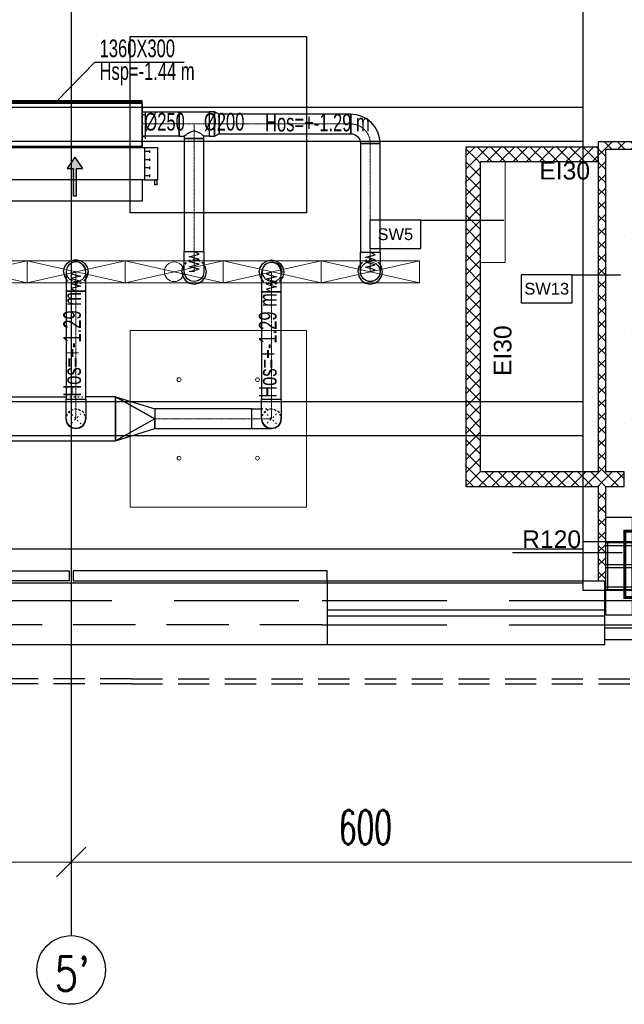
# Model space of a CAD drawing. Header units: centimetres. Extents: x -228435 to 46820, y -89367 to 152985.
# Tile 27 of 252: x -41065 to -34900, y 533 to 10570. Entities that reach past the tile are written whole.
import ezdxf

# ---------------------------------------------------------------- set-up
doc = ezdxf.new("R2010")
doc.units = ezdxf.units.CM
doc.header["$LTSCALE"] = 50
doc.header["$PDMODE"] = 35
doc.header["$PDSIZE"] = 0.1
for name, pattern in [('CADVENT_CENTERLINE', [9.9, 7.4, -1, 0.5, -1]), ('CADVENT_HIDDEN', [0.8, 0.25, -0.55]), ('Kondygnacja  -0_5$0$DOT2', [3.175, 0, -3.175]), ('Kondygnacja  -0_5$0$HIDDEN', [9.525, 6.35, -3.175]), ('Kondygnacja  -0_5$0$HIDDEN2', [4.7625, 3.175, -1.5875]), ('Osie rzutów$0$DASHDOT2', [12.7, 6.35, -3.175, 0, -3.175])]:
    doc.linetypes.add(name, pattern=pattern)
doc.layers.get('0').update_dxf_attribs({"color": 8})
doc.layers.get('DEFPOINTS').update_dxf_attribs({"color": 8})
for name, color, linetype in [('01-103-Went PP_poziom-0_5$0$L_Nawiew', 3, 'Continuous'), ('bgde-nawiewDETAILS', 1, 'Continuous'), ('bgde-nawiewEXP', 1, 'Continuous'), ('bgde-nawiewHIDDEN', 1, 'Continuous'), ('bgde-tekst', 7, 'Continuous'), ('bgde-wywiewSOL', 5, 'Continuous'), ('Kondygnacja  -0_5$0$ARCH_ELEMENTY_POWYŻEJ RZUTU', 8, 'Kondygnacja  -0_5$0$HIDDEN2'), ('Kondygnacja  -0_5$0$ARCH_GK', 8, 'Continuous'), ('Kondygnacja  -0_5$0$ARCH_INFO_ODPORNOŚĆ OGNIOWA', 8, 'Continuous'), ('Kondygnacja  -0_5$0$ARCH_INFO_OPISY_PRZEGRODY', 8, 'Continuous'), ('Kondygnacja  -0_5$0$ARCH_KONSTR_POWYŻEJ RZUTU', 8, 'Kondygnacja  -0_5$0$HIDDEN'), ('Kondygnacja  -0_5$0$ARCH_KONSTR_POWYŻEJ RZUTU_IST', 8, 'Kondygnacja  -0_5$0$HIDDEN2'), ('Kondygnacja  -0_5$0$ARCH_KONSTRUKCJA_NIEWIDOCZNA', 8, 'Continuous'), ('Kondygnacja  -0_5$0$ARCH_MUROWANE_IST', 8, 'Continuous'), ('Kondygnacja  -0_5$0$ARCH_NIEWIDOK_IST', 8, 'Kondygnacja  -0_5$0$HIDDEN'), ('Kondygnacja  -0_5$0$ARCH_POMOCNICZE', 8, 'Continuous'), ('Kondygnacja  -0_5$0$ARCH_SŁUPY', 8, 'Continuous'), ('Kondygnacja  -0_5$0$ARCH_WIDOK_IST', 8, 'Continuous'), ('Kondygnacja  -0_5$0$ARCH_WYBURZENIA', 8, 'Kondygnacja  -0_5$0$DOT2'), ('Kondygnacja  -0_5$0$ARCH_ŚLUSARKA_DRZWI', 8, 'Continuous'), ('Kondygnacja  -0_5$0$ARCH_ŚLUSARKA_OKNA_IST', 8, 'Continuous'), ('Kondygnacja  -0_5$0$ARCH_ŻELBET_IST', 8, 'Continuous'), ('Osie rzutów$0$ARCH_INFO_OSIE_IST', 8, 'Osie rzutów$0$DASHDOT2'), ('Osie rzutów$0$ARCH_INFO_OSIE_OPISY_IST', 8, 'Continuous')]:
    doc.layers.add(name, color=color, linetype=linetype)
for name, color, linetype, lineweight in [('bgde-nawiewCEN', 7, 'Continuous', 13), ('bgde_nawiewnik', 11, 'Continuous', 5), ('Kondygnacja  -0_5$0$ARCH_WIDOK', 8, 'Continuous', 13), ('Osie rzutów$0$ARCH_INFO_WYMIARY', 8, 'Continuous', 9), ('SU Lampy kwadratowe  -05$0$ARCH_SUFITY_PODWIESZANE', 8, 'Continuous', 9)]:
    doc.layers.add(name, color=color, linetype=linetype, lineweight=lineweight)
doc.styles.add('Kondygnacja  -0_5$0$Arial', font='ARIAL.TTF')
doc.styles.add('Kondygnacja  -0_5$0$Standard', font='txt')
doc.styles.add('Osie rzutów$0$ROMANS-250-CM', font='romans.shx', dxfattribs={"width": 0.8, "height": 50})
doc.styles.add('Osie rzutów$0$wymiary_cuprum', font='Romans.shx', dxfattribs={"width": 0.6})
doc.dimstyles.new('Kondygnacja  -0_5$0$ISO-25', dxfattribs={"dimtxt": 2.5, "dimasz": 2.5, "dimexe": 1.25, "dimexo": 0.625, "dimtad": 1, "dimtxsty": 'Kondygnacja  -0_5$0$Standard', "dimcen": 2.5, "dimadec": 0, "dimazin": 0, "dimtfac": 1, "dimtmove": 0, "dimatfit": 3, "dimfxl": 0, "dimarcsym": 0})
doc.dimstyles.new('Osie rzutów$0$ARCH_ CT', dxfattribs={"dimtxt": 20, "dimasz": 20, "dimexe": 12, "dimexo": 20, "dimgap": 5, "dimtad": 1, "dimdec": 1, "dimrnd": 0.5, "dimzin": 9, "dimdsep": 46, "dimtxsty": 'Osie rzutów$0$wymiary_cuprum', "dimblk": 'Osie rzutów$0$_Oblique', "dimcen": 8, "dimdle": 12, "dimclrd": 256, "dimclre": 256, "dimclrt": 55, "dimadec": 1, "dimazin": 0, "dimtfac": 1, "dimtdec": 1, "dimtmove": 1, "dimatfit": 2, "dimldrblk": 'Osie rzutów$0$_Dot', "dimfxl": 0, "dimtolj": 1, "dimtzin": 0, "dimlwd": -1, "dimlwe": -1, "dimarcsym": 0})
pattern_1 = [(135, (5000, -9860), (-0.67351921, -0.67351921), [])]

# ---------------------------------------------------------------- blocks, each defined once
blk = doc.blocks.new('Osie rzutów$0$_Oblique')
at = {"color": 0, "linetype": 'ByBlock', "lineweight": -2}
blk.add_line((-0.5, -0.5), (0.5, 0.5), dxfattribs=at)
blk = doc.blocks.new('*D281')
at = {"layer": 'DEFPOINTS', "color": 0}
for p in [(8060, 4732.2), (8660, 4732.2), (8660, 4698.3)]:
    blk.add_point(p, dxfattribs=at)
at = {"layer": 'Osie rzutów$0$ARCH_INFO_WYMIARY'}
for p, q in [((8060, 4717.2), (8060, 4690.3)), ((8660, 4717.2), (8660, 4690.3)), ((8052, 4698.3), (8668, 4698.3))]:
    blk.add_line(p, q, dxfattribs=at)
at = {"layer": 'Osie rzutów$0$ARCH_INFO_WYMIARY', "xscale": 30, "yscale": 30, "zscale": 30, "rotation": 180}
blk.add_blockref('Osie rzutów$0$_Oblique', (8060, 4698.3), dxfattribs=at)
at = {"layer": 'Osie rzutów$0$ARCH_INFO_WYMIARY', "xscale": 30, "yscale": 30, "zscale": 30}
blk.add_blockref('Osie rzutów$0$_Oblique', (8660, 4698.3), dxfattribs=at)
at = {"layer": 'Osie rzutów$0$ARCH_INFO_WYMIARY', "color": 55, "insert": (8360, 4733.8), "char_height": 35, "attachment_point": 5, "style": 'Osie rzutów$0$wymiary_cuprum'}
blk.add_mtext('\\A1;600', dxfattribs=at)
blk = doc.blocks.new('Osie rzutów$0$_Dot')
at = {"color": 0, "linetype": 'ByBlock', "lineweight": -2}
blk.add_line((-0.5, 0), (-1, 0), dxfattribs=at)
at = {"color": 0, "linetype": 'ByBlock', "const_width": 0.5}
blk.add_lwpolyline([(-0.25, 0, 1), (0.25, 0, 1)], format="xyb", close=True, dxfattribs=at)
blk = doc.blocks.new('*D282')
at = {"layer": 'DEFPOINTS', "color": 0}
for p in [(7460, 4732.2), (8060, 4732.2), (8060, 4698.3)]:
    blk.add_point(p, dxfattribs=at)
at = {"layer": 'Osie rzutów$0$ARCH_INFO_WYMIARY'}
for p, q in [((7460, 4717.2), (7460, 4690.3)), ((8060, 4717.2), (8060, 4690.3)), ((7452, 4698.3), (8068, 4698.3))]:
    blk.add_line(p, q, dxfattribs=at)
at = {"layer": 'Osie rzutów$0$ARCH_INFO_WYMIARY', "xscale": 30, "yscale": 30, "zscale": 30, "rotation": 180}
blk.add_blockref('Osie rzutów$0$_Oblique', (7460, 4698.3), dxfattribs=at)
at = {"layer": 'Osie rzutów$0$ARCH_INFO_WYMIARY', "xscale": 30, "yscale": 30, "zscale": 30}
blk.add_blockref('Osie rzutów$0$_Oblique', (8060, 4698.3), dxfattribs=at)
at = {"layer": 'Osie rzutów$0$ARCH_INFO_WYMIARY', "color": 55, "insert": (7760, 4733.8), "char_height": 35, "attachment_point": 5, "style": 'Osie rzutów$0$wymiary_cuprum'}
blk.add_mtext('\\A1;600', dxfattribs=at)
blk = doc.blocks.new('SU Lampy kwadratowe  -05')
at = {"layer": 'SU Lampy kwadratowe  -05$0$ARCH_SUFITY_PODWIESZANE'}
blk.add_lwpolyline([(8120, 5240), (8300, 5240), (8300, 5060), (8120, 5060)], close=True, dxfattribs=at)
for centre in [(8170, 5190), (8250, 5190), (8170, 5110), (8250, 5110)]:
    blk.add_circle(centre, 2, dxfattribs=at)
blk = doc.blocks.new('Kondygnacja  -0_5$0$_Dot')
at = {"color": 0, "linetype": 'ByBlock', "lineweight": -2}
blk.add_line((-0.5, 0), (-1, 0), dxfattribs=at)
at = {"color": 0, "linetype": 'ByBlock', "const_width": 0.5}
blk.add_lwpolyline([(-0.25, 0, 1), (0.25, 0, 1)], format="xyb", close=True, dxfattribs=at)
blk = doc.blocks.new('Kondygnacja  -0_5$0$A$C2408012F')
at = {"layer": 'Kondygnacja  -0_5$0$ARCH_ŻELBET_IST', "ltscale": 4}
for p, q in [((8640, 4970), (8640, 4965)), ((8690, 4970), (8690, 4965)), ((8604, 4965), (8640, 4965)), ((8690, 4965), (9240, 4965)), ((8604, 4940), (9467, 4940)), ((8604, 4937), (9467, 4937)), ((8604, 4925), (9467, 4925))]:
    blk.add_line(p, q, dxfattribs=at)
blk = doc.blocks.new('Kondygnacja  -0_5$0$słup 100x110')
at = {"layer": 'Kondygnacja  -0_5$0$ARCH_SŁUPY', "lineweight": 30}
h = blk.add_hatch(dxfattribs=at)
h.set_pattern_fill('ANSI31', color=256, scale=0.3, angle=90, style=0)
h.set_pattern_definition(pattern_1)
h.paths.add_polyline_path([(25, 25), (25, 28), (-25, 28), (-25, 25)])
h = blk.add_hatch(dxfattribs=at)
h.set_pattern_fill('ANSI31', color=256, scale=0.3, angle=90, style=0)
h.set_pattern_definition(pattern_1)
h.paths.add_polyline_path([(-21, 25), (-24, 25), (-24, -25), (-21, -25)])
h = blk.add_hatch(dxfattribs=at)
h.set_pattern_fill('ANSI31', color=256, scale=0.3, angle=90, style=0)
h.set_pattern_definition(pattern_1)
h.paths.add_polyline_path([(1.5, 25), (-1.5, 25), (-1.5, -25), (1.5, -25)])
h = blk.add_hatch(dxfattribs=at)
h.set_pattern_fill('ANSI31', color=256, scale=0.3, angle=90, style=0)
h.set_pattern_definition(pattern_1)
h.paths.add_polyline_path([(24, 25), (21, 25), (21, -25), (24, -25)])
h = blk.add_hatch(dxfattribs=at)
h.set_pattern_fill('ANSI31', color=256, scale=0.3, angle=90, style=0)
h.set_pattern_definition(pattern_1)
h.paths.add_polyline_path([(25, -28), (25, -25), (-25, -25), (-25, -28)])
at = {"layer": 'Kondygnacja  -0_5$0$ARCH_KONSTRUKCJA_NIEWIDOCZNA'}
blk.add_lwpolyline([(-50, 55), (50, 55), (50, -55), (-50, -55)], close=True, dxfattribs=at)
for points in [[(-24, 28), (-24, 55)], [(-21, 28), (-21, 55)], [(-1.5, 28), (-1.5, 55)], [(1.5, 28), (1.5, 55)], [(21, 28), (21, 55)], [(24, 28), (24, 55)], [(-50, 28), (-25, 28)], [(-50, 25), (-25, 25)], [(25, 28), (50, 28)], [(25, 25), (50, 25)], [(-50, 1.5), (-24, 1.5)], [(24, 1.5), (50, 1.5)], [(-50, -1.5), (-24, -1.5)], [(24, -1.5), (50, -1.5)], [(-50, -25), (-25, -25)], [(-50, -28), (-25, -28)], [(-24, -55), (-24, -28)], [(-21, -55), (-21, -28)], [(-1.5, -55), (-1.5, -28)], [(1.5, -55), (1.5, -28)], [(21, -55), (21, -28)], [(24, -55), (24, -28)], [(25, -25), (50, -25)], [(25, -28), (50, -28)]]:
    blk.add_lwpolyline(points, dxfattribs=at)
at = {"layer": 'Kondygnacja  -0_5$0$ARCH_SŁUPY', "lineweight": 30}
for p, q in [((-1.5, -25), (-1.5, 25)), ((1.5, 25), (1.5, -25))]:
    blk.add_line(p, q, dxfattribs=at)
at = {"layer": 'Kondygnacja  -0_5$0$ARCH_SŁUPY', "const_width": 3}
blk.add_lwpolyline([(-35.5, -35.5), (-35.5, 35.5), (32, 35.5), (32, -35.5)], close=True, dxfattribs=at)
at = {"layer": 'Kondygnacja  -0_5$0$ARCH_SŁUPY', "lineweight": 30}
for points in [[(-25, 25), (-25, 28), (25, 28), (25, 25)], [(-25, -28), (-25, -25), (25, -25), (25, -28)]]:
    blk.add_lwpolyline(points, close=True, dxfattribs=at)
for points in [[(-24, 25), (-24, -25)], [(-21, -25), (-21, 25)], [(21, 25), (21, -25)], [(24, -25), (24, 25)]]:
    blk.add_lwpolyline(points, dxfattribs=at)
blk = doc.blocks.new('Kondygnacja  -0_5$0$konstrukcja istniejąca -0.5')
at = {"layer": 'Kondygnacja  -0_5$0$ARCH_KONSTR_POWYŻEJ RZUTU_IST', "ltscale": 10}
for p, q in [((7538, 5017.5), (8581.5, 5017.5)), ((8581.5, 4982.5), (7538, 4982.5))]:
    blk.add_line(p, q, dxfattribs=at)
for points in [[(8582, 5025), (8582, 6175)], [(7538, 5467.9), (8582, 5467.9)], [(8582, 5432.9), (7538, 5432.9)], [(7538, 5167.9), (8582, 5167.9)], [(8582, 5132.9), (7538, 5132.9)], [(8738, 4975), (8582, 4975), (8582, 5025), (8738, 5025), (8738, 4975)]]:
    blk.add_lwpolyline(points, dxfattribs=at)
at = {"layer": 'Kondygnacja  -0_5$0$ARCH_KONSTR_POWYŻEJ RZUTU_IST', "ltscale": 10, "elevation": 0}
blk.add_lwpolyline([(8607, 5025), (8607, 4975)], dxfattribs=at)
blk = doc.blocks.new('*a409')
at = {"layer": 'bgde-tekst'}
blk.add_line((0, 0), (911, 0), dxfattribs=at)
blk = doc.blocks.new('A$C066D7839')
at = {"layer": 'bgde_nawiewnik'}
for p, q in [((-50, -11.15), (-50, 11.15)), ((-50, 11.15), (50, 11.15)), ((-50, -11.15), (50, 11.15)), ((50, -11.15), (-50, 11.15)), ((50, 11.15), (50, -11.15)), ((50, -11.15), (-50, -11.15))]:
    blk.add_line(p, q, dxfattribs=at)
blk.add_circle((0, 0), 10, dxfattribs=at)
blk = doc.blocks.new('A$C5B3E7367')
at = {"layer": '01-103-Went PP_poziom-0_5$0$L_Nawiew'}
h = blk.add_hatch(color=256, dxfattribs=at)
h.paths.add_polyline_path([(215, 704), (215, 674), (332, 674), (332, 612), (446, 689), (332, 766), (332, 704)])
h.paths.add_polyline_path([(48, 704), (48, 674), (215, 674), (215, 704)])
for p, q in [((215, 1525), (165, 1525)), ((165, 1525), (165, 1505)), ((215, 1400), (215, 1530)), ((545, 1530), (215, 1530)), ((215, 1530), (215, 1515)), ((545, 1400), (545, 1530)), ((165, 1505), (215, 1505)), ((244, 1452), (269, 1452)), ((256, 1452), (256, 1400)), ((326, 1452), (351, 1452)), ((339, 1452), (339, 1400)), ((409, 1452), (434, 1452)), ((421, 1452), (421, 1400)), ((491, 1452), (516, 1452)), ((504, 1452), (504, 1400)), ((0, 1378), (215, 1378)), ((0, 0), (0, 1378)), ((545, 1400), (215, 1400)), ((215, 1400), (215, 1378)), ((215, 1378), (215, 0)), ((545, 0), (545, 1400)), ((48, 704), (332, 704)), ((48, 704), (48, 674)), ((446, 689), (332, 766)), ((332, 704), (332, 766)), ((48, 674), (332, 674)), ((446, 689), (332, 612)), ((332, 612), (332, 674)), ((215, 0), (0, 0)), ((215, 0), (545, 0))]:
    blk.add_line(p, q, dxfattribs=at)
blk = doc.blocks.new('A$C53CA46B8')
at = {"layer": 'bgde-wywiewSOL'}
for p, q in [((113, 511), (-162, 511)), ((-137, 481), (-137, 511)), ((88, 481), (88, 511)), ((200, 481), (-250, 481)), ((-250, 481), (-250, -879)), ((200, 481), (200, -879)), ((200, -879), (-250, -879)), ((-137, -879), (-137, -909)), ((88, -879), (88, -909)), ((113, -909), (-162, -909))]:
    blk.add_line(p, q, dxfattribs=at)
at = {"layer": '01-103-Went PP_poziom-0_5$0$L_Nawiew'}
blk.add_blockref('A$C5B3E7367', (-795, -894), dxfattribs=at)
blk = doc.blocks.new('Osie rzutów')
at = {"layer": 'Osie rzutów$0$ARCH_INFO_OSIE_IST', "ltscale": 10}
for p, q in [((8060, 12510), (8060, 4623.26)), ((4436.04, 5000), (15156.54, 5000))]:
    blk.add_line(p, q, dxfattribs=at)
at = {"layer": 'Osie rzutów$0$ARCH_INFO_OSIE_OPISY_IST'}
blk.add_circle((8060, 4588.26), 35, dxfattribs=at)
at = {"layer": 'Osie rzutów$0$ARCH_INFO_OSIE_OPISY_IST', "style": 'Osie rzutów$0$ROMANS-250-CM', "width": 0.8}
blk.add_text("5'", height=35, dxfattribs=at).set_placement((8043.01, 4566.88))
at = {"layer": 'Osie rzutów$0$ARCH_INFO_WYMIARY'}
for base, p1, p2, picture, middle in [((8060, 4698.26), (7460, 4732.19), (8060, 4732.19), '*D282', (7760, 4733.76)), ((8660, 4698.26), (8060, 4732.19), (8660, 4732.19), '*D281', (8360, 4733.76))]:
    dim = blk.add_linear_dim(base=base, p1=p1, p2=p2, dimstyle='Osie rzutów$0$ARCH_ CT', override={"dimtxt": 35, "dimasz": 30, "dimexe": 8, "dimexo": 15, "dimgap": 18, "dimdle": 8}, dxfattribs=at)
    dim.commit()
    dim.dimension.update_dxf_attribs({"geometry": picture, "text_midpoint": middle})

msp = doc.modelspace()

# ---------------------------------------------------------------- hatches: boundary and pattern name
at = {"layer": 'Kondygnacja  -0_5$0$ARCH_GK', "linetype": 'Continuous', "lineweight": -3}
h = msp.add_hatch(dxfattribs=at)
h.set_pattern_fill('ANSI37', color=256, scale=30, angle=-360, style=0)
h.set_pattern_definition([(45, (-121140, -45000), (-67.35192, 67.35192), []), (135, (-121140, -45000), (-67.35192, -67.35192), [])])
h.paths.add_polyline_path([(-36440, 9275), (-36440, 9162.5), (-36365, 9125), (-35165, 9125), (-35165, 9275)], flags=0)
h.paths.add_polyline_path([(-36515, 9275), (-36515, 9125), (-36440, 9162.5), (-36440, 9275)])
h = msp.add_hatch(dxfattribs=at)
h.set_pattern_fill('ANSI37', color=256, scale=30, angle=-360, style=0)
h.set_pattern_definition([(45, (-121140, -45000), (-67.35192, 67.35192), []), (135, (-121140, -45000), (-67.35192, -67.35192), [])])
h.paths.add_polyline_path([(-21990, 9250), (-21915, 9325), (-35165, 9325), (-35090, 9250)], flags=0)
h = msp.add_hatch(dxfattribs=at)
h.set_pattern_fill('ANSI37', color=256, scale=30, angle=-360, style=0)
h.set_pattern_definition([(45, (-121140, -45000), (-67.35192, 67.35192), []), (135, (-121140, -45000), (-67.35192, -67.35192), [])])
h.paths.add_polyline_path([(-35090, 9250), (-35165, 9325), (-35165, 5960), (-35127.5, 5885), (-35090, 5960)], flags=0)
h.paths.add_polyline_path([(-35090, 5810), (-35127.5, 5885), (-35165, 5810), (-35165, 4850), (-35090, 4850)], flags=0)
h = msp.add_hatch(dxfattribs=at)
h.set_pattern_fill('ANSI37', color=256, scale=30, angle=-360, style=0)
h.set_pattern_definition([(45, (-121140, -45000), (-67.35192, 67.35192), []), (135, (-121140, -45000), (-67.35192, -67.35192), [])])
h.paths.add_polyline_path([(-36365, 9125), (-36440, 9162.5), (-36515, 9125), (-36515, 5810), (-36365, 5960)], flags=0)
h = msp.add_hatch(dxfattribs=at)
h.set_pattern_fill('ANSI37', color=256, scale=30, style=0)
h.set_pattern_definition([(45, (-121140, -45000), (-67.35192, 67.35192), []), (135, (-121140, -45000), (-67.35192, -67.35192), [])])
h.paths.add_polyline_path([(-34900, 5810), (-34900, 5960), (-35090, 5960), (-35127.5, 5885), (-35090, 5810)], flags=0)
h.paths.add_polyline_path([(-35165, 5810), (-35127.5, 5885), (-35165, 5960), (-36365, 5960), (-36515, 5810)], flags=0)

# ---------------------------------------------------------------- linework, layer by layer
at = {"layer": '01-103-Went PP_poziom-0_5$0$L_Nawiew', "color": 1, "elevation": 1920}
msp.add_lwpolyline([(-39940, 10400), (-38140, 10400), (-38140, 8600), (-39940, 8600)], close=True, dxfattribs=at)
at = {"layer": 'bgde-nawiewCEN', "linetype": 'CADVENT_CENTERLINE', "ltscale": 0.06}
for p, q in [((-39816.169, 9507.233), (-39812.169, 9507.233)), ((-39439.48, 9507.233), (-39812.169, 9507.233)), ((-39286.48, 9507.233), (-39439.48, 9507.233)), ((-39286.48, 9357.233), (-39286.48, 9507.233)), ((-39133.48, 9507.233), (-39286.48, 9507.233)), ((-39133.48, 9507.233), (-39030.48, 9507.233)), ((-39030.48, 9507.233), (-37690.043, 9507.233)), ((-39286.48, 9357.233), (-39286.48, 8205.499)), ((-37490.043, 9307.233), (-37490.043, 8199.518)), ((-39286.48, 8205.499), (-39286.48, 8186.313)), ((-39286.48, 8186.313), (-39286.48, 8133.862)), ((-39286.48, 8133.862), (-39286.48, 8105.341)), ((-37490.043, 8199.518), (-37490.043, 8180.891)), ((-37490.043, 8180.891), (-37490.043, 8129.968)), ((-39286.48, 8105.341), (-39286.48, 8081.198)), ((-39286.48, 8081.198), (-39286.48, 8061.069)), ((-39286.48, 8061.069), (-39286.48, 8044.589)), ((-39286.48, 8044.589), (-39286.48, 8031.392)), ((-39286.48, 8031.392), (-39286.48, 8021.115)), ((-37490.043, 8129.968), (-37490.043, 8102.278)), ((-37490.043, 8102.278), (-37490.043, 8078.839)), ((-37490.043, 8078.839), (-37490.043, 8059.297)), ((-37490.043, 8059.297), (-37490.043, 8043.297)), ((-37490.043, 8043.297), (-37490.043, 8030.485)), ((-37490.043, 8030.485), (-37490.043, 8020.507)), ((-40492.238, 8000.81), (-40492.238, 8000.917)), ((-40492.238, 8000.917), (-40492.238, 8000.782)), ((-40492.238, 7999.882), (-40492.238, 8000.81)), ((-40492.238, 7997.855), (-40492.238, 7999.882)), ((-40492.238, 7994.375), (-40492.238, 7997.855)), ((-40492.238, 7989.087), (-40492.238, 7994.375)), ((-40492.238, 7981.64), (-40492.238, 7989.087)), ((-40492.238, 7971.677), (-40492.238, 7981.64)), ((-40492.238, 7958.847), (-40492.238, 7971.677)), ((-40492.238, 7942.796), (-40492.238, 7958.847)), ((-40492.238, 7923.169), (-40492.238, 7942.796)), ((-39286.48, 8021.115), (-39286.48, 8013.392)), ((-39286.48, 8013.392), (-39286.48, 8007.858)), ((-39286.48, 8007.858), (-39286.48, 8004.148)), ((-39286.48, 8004.148), (-39286.48, 8001.898)), ((-39286.48, 8001.898), (-39286.48, 8000.743)), ((-39286.48, 8000.743), (-39286.48, 8000.256)), ((-38497.945, 7995.589), (-38497.945, 7996.063)), ((-38497.945, 7994.463), (-38497.945, 7995.589)), ((-38497.945, 7992.27), (-38497.945, 7994.463)), ((-38497.945, 7988.656), (-38497.945, 7992.27)), ((-38497.945, 7983.263), (-38497.945, 7988.656)), ((-38497.945, 7975.737), (-38497.945, 7983.263)), ((-38497.945, 7965.722), (-38497.945, 7975.737)), ((-38497.945, 7952.863), (-38497.945, 7965.722)), ((-38497.945, 7936.804), (-38497.945, 7952.863)), ((-38497.945, 7917.189), (-38497.945, 7936.804)), ((-37490.043, 8020.507), (-37490.043, 8013.009)), ((-37490.043, 8013.009), (-37490.043, 8007.636)), ((-37490.043, 8007.636), (-37490.043, 8004.035)), ((-37490.043, 8004.035), (-37490.043, 8001.85)), ((-37490.043, 8001.85), (-37490.043, 8000.728)), ((-37490.043, 8000.728), (-37490.043, 8000.256)), ((-40492.238, 7899.613), (-40492.238, 7923.169)), ((-40492.238, 7871.774), (-40492.238, 7899.613)), ((-40492.238, 7820.567), (-40492.238, 7871.774)), ((-38497.945, 7893.663), (-38497.945, 7917.189)), ((-38497.945, 7865.87), (-38497.945, 7893.663)), ((-38497.945, 7814.759), (-38497.945, 7865.87)), ((-40492.238, 7801.834), (-40492.238, 7820.567)), ((-40492.238, 6701.338), (-40492.238, 7801.834)), ((-38497.945, 7796.063), (-38497.945, 7814.759)), ((-38497.945, 6701.338), (-38497.945, 7796.063)), ((-40492.238, 6701.338), (-40492.238, 6501.338)), ((-38497.945, 6701.338), (-38497.945, 6501.338)), ((-39688.422, 6501.338), (-38697.945, 6501.338)), ((-38697.945, 6501.338), (-38497.945, 6501.338))]:
    msp.add_line(p, q, dxfattribs=at)
at = {"layer": 'bgde-nawiewCEN', "linetype": 'CADVENT_CENTERLINE', "ltscale": 0.06, "extrusion": (0, 0, -1)}
msp.add_arc((37690.043, 9307.233), 200, 90, 180, dxfattribs=at)
at = {"layer": 'bgde-nawiewDETAILS', "linetype": 'CADVENT_HIDDEN'}
for p, q in [((-40562.948, 6430.628), (-40421.527, 6572.049)), ((-40562.948, 6572.049), (-40421.527, 6430.628)), ((-38568.656, 6430.628), (-38427.235, 6572.049)), ((-38568.656, 6572.049), (-38427.235, 6430.628))]:
    msp.add_line(p, q, dxfattribs=at)
at = {"layer": 'bgde-nawiewEXP', "linetype": 'Continuous'}
for points in [[(-41176.169, 9732.233), (-39816.169, 9732.233), (-39816.169, 9742.233), (-41176.169, 9742.233)], [(-41176.169, 9282.233), (-39816.169, 9282.233), (-39816.169, 9732.233), (-41176.169, 9732.233)], [(-39812.169, 9382.233), (-39812.169, 9632.233), (-39439.48, 9632.233), (-39439.48, 9382.233)], [(-39133.48, 9382.233), (-39078.637, 9382.233), (-39078.637, 9632.233), (-39133.48, 9632.233), (-39133.48, 9391.748)], [(-39078.637, 9382.233), (-39030.48, 9407.233), (-39030.48, 9607.233), (-39078.637, 9632.233), (-39078.637, 9391.748)], [(-39030.48, 9407.233), (-37690.043, 9407.233), (-37690.043, 9607.233), (-39030.48, 9607.233), (-39030.48, 9414.845)], [(-37690.043, 9407.233), (-37670.534, 9405.312), (-37651.775, 9399.621), (-37634.486, 9390.38), (-37619.332, 9377.944), (-37606.896, 9362.79), (-37597.655, 9345.501), (-37591.964, 9326.742), (-37590.043, 9307.233), (-37390.043, 9307.233), (-37395.807, 9365.76), (-37412.879, 9422.038), (-37440.602, 9473.904), (-37477.911, 9519.365), (-37523.372, 9556.674), (-37575.238, 9584.397), (-37631.516, 9601.469), (-37690.043, 9607.233), (-37690.043, 9414.845)], [(-39386.48, 8205.5), (-39186.48, 8205.5), (-39186.48, 9357.233), (-39386.48, 9357.233)], [(-37590.043, 8199.518), (-37390.043, 8199.518), (-37390.043, 9307.233), (-37590.043, 9307.233)], [(-39386.48, 8044.589), (-39386.48, 8205.499), (-39186.48, 8205.499), (-39186.48, 8000.256), (-39194.092, 7961.988), (-39215.77, 7929.545), (-39248.212, 7907.868), (-39286.48, 7900.256), (-39324.749, 7907.868), (-39357.191, 7929.545), (-39378.868, 7961.988), (-39386.48, 8000.256), (-39386.48, 8031.392)], [(-37590.043, 8000.256), (-37590.043, 8199.518), (-37390.043, 8199.518), (-37390.043, 8000.256), (-37397.655, 7961.988), (-37419.332, 7929.545), (-37451.775, 7907.868), (-37490.043, 7900.256), (-37528.311, 7907.868), (-37560.754, 7929.545), (-37582.431, 7961.988)], [(-40592.238, 7989.087), (-40592.238, 7801.834), (-40392.238, 7801.834), (-40392.238, 8000.917), (-40399.85, 8039.185), (-40421.527, 8071.627), (-40453.969, 8093.305), (-40492.238, 8100.917), (-40530.506, 8093.305), (-40562.948, 8071.627), (-40584.626, 8039.185), (-40592.238, 8000.917), (-40592.238, 7994.375)], [(-38597.945, 7965.722), (-38597.945, 7796.063), (-38397.945, 7796.063), (-38397.945, 7996.063), (-38405.557, 8034.331), (-38427.235, 8066.774), (-38459.677, 8088.451), (-38497.945, 8096.063), (-38536.214, 8088.451), (-38568.656, 8066.774), (-38590.333, 8034.331), (-38597.945, 7996.063), (-38597.945, 7975.737)], [(-40592.238, 6501.338), (-40592.238, 6701.338), (-40392.238, 6701.338), (-40392.238, 7801.834), (-40592.238, 7801.834), (-40592.238, 6701.338), (-40392.238, 6701.338), (-40392.238, 6501.338), (-40399.85, 6463.07), (-40421.527, 6430.628), (-40453.969, 6408.95), (-40492.238, 6401.338), (-40530.506, 6408.95), (-40562.948, 6430.628), (-40584.626, 6463.07)], [(-38597.945, 6701.338), (-38397.945, 6701.338), (-38397.945, 7796.063), (-38597.945, 7796.063)], [(-40088.422, 6726.338), (-39688.422, 6601.338), (-39688.422, 6501.338)], [(-40088.422, 6726.338), (-39688.422, 6501.338), (-40088.422, 6276.338)], [(-39688.422, 6401.338), (-38697.945, 6401.338), (-38697.945, 6601.338), (-39688.422, 6601.338), (-39688.422, 6408.95)], [(-40592.238, 6501.338), (-40584.626, 6463.07), (-40562.948, 6430.628), (-40530.506, 6408.95), (-40492.238, 6401.338), (-40453.969, 6408.95), (-40421.527, 6430.628), (-40399.85, 6463.07), (-40392.238, 6501.338), (-40399.85, 6463.07), (-40421.527, 6430.628), (-40453.969, 6408.95), (-40492.238, 6401.338), (-40530.506, 6408.95), (-40562.948, 6430.628), (-40584.626, 6463.07)]]:
    msp.add_lwpolyline(points, close=True, dxfattribs=at)
for points in [[(-39816.169, 9382.233), (-39812.169, 9382.233), (-39812.169, 9632.233), (-39816.169, 9632.233)], [(-39439.48, 9382.233), (-39439.48, 9632.233), (-39133.48, 9632.233), (-39133.48, 9382.233), (-39186.48, 9382.233)], [(-39439.48, 9382.233), (-39386.48, 9382.233), (-39386.48, 9357.233), (-39186.48, 9357.233), (-39186.48, 9382.233), (-39194.092, 9389.845), (-39200.485, 9391.748), (-39215.77, 9407.033), (-39242.226, 9418.845), (-39248.212, 9424.831), (-39286.48, 9436.223), (-39324.749, 9424.831), (-39330.735, 9418.845), (-39357.191, 9407.033), (-39372.476, 9391.748), (-39378.868, 9389.845), (-39386.48, 9382.233)], [(-40617.238, 8000.587), (-40617.238, 8000.782), (-40607.723, 8048.617), (-40580.626, 8089.17), (-40540.073, 8116.266), (-40492.238, 8125.781), (-40444.402, 8116.266), (-40403.849, 8089.17), (-40376.753, 8048.617), (-40367.238, 8000.782), (-40376.753, 7952.946), (-40392.238, 7929.772)], [(-39411.48, 8000.256), (-39401.965, 7952.421), (-39374.869, 7911.868), (-39334.316, 7884.771), (-39286.48, 7875.256), (-39238.645, 7884.771), (-39198.092, 7911.868), (-39170.995, 7952.421), (-39161.48, 8000.256), (-39170.995, 8048.091), (-39186.48, 8071.266)], [(-39411.48, 8000.256), (-39401.965, 8048.091), (-39386.48, 8071.266)], [(-38622.945, 7996.063), (-38613.43, 8043.898), (-38586.334, 8084.451), (-38545.781, 8111.548), (-38497.945, 8121.063), (-38450.11, 8111.548), (-38409.557, 8084.451), (-38382.46, 8043.898), (-38372.945, 7996.063), (-38382.46, 7948.228), (-38397.945, 7925.053)], [(-37615.043, 8000.256), (-37605.528, 7952.421), (-37578.431, 7911.868), (-37537.878, 7884.771), (-37490.043, 7875.256), (-37442.208, 7884.771), (-37401.655, 7911.868), (-37374.558, 7952.421), (-37365.043, 8000.256), (-37374.558, 8048.091), (-37390.043, 8071.266)], [(-37615.043, 8000.256), (-37605.528, 8048.091), (-37590.043, 8071.266)], [(-40617.238, 8000.782), (-40607.723, 7952.946), (-40592.238, 7929.772)], [(-40617.238, 8000.587), (-40607.723, 7952.752), (-40592.238, 7929.577)], [(-40392.238, 7929.577), (-40376.753, 7952.752), (-40367.238, 8000.587), (-40367.238, 8000.782)], [(-38622.945, 7996.063), (-38613.43, 7948.228), (-38597.945, 7925.053)], [(-52195.805, 6301.338), (-52195.805, 6701.338), (-51995.805, 6726.338), (-51995.805, 6276.338), (-40088.422, 6276.338), (-40088.422, 6726.338), (-40392.238, 6726.338)], [(-42486.932, 6726.338), (-40592.238, 6726.338)], [(-40088.422, 6726.338), (-40088.422, 6276.338)], [(-38697.945, 6401.338), (-38497.945, 6401.338), (-38536.214, 6408.95), (-38568.656, 6430.628), (-38590.333, 6463.07), (-38597.945, 6501.338), (-38590.333, 6463.07), (-38568.656, 6430.628), (-38536.214, 6408.95), (-38497.945, 6401.338), (-38459.677, 6408.95), (-38427.235, 6430.628), (-38405.557, 6463.07), (-38397.945, 6501.338), (-38405.557, 6463.07), (-38427.235, 6430.628), (-38459.677, 6408.95), (-38497.945, 6401.338), (-38536.214, 6408.95), (-38568.656, 6430.628), (-38590.333, 6463.07), (-38597.945, 6501.338), (-38597.945, 6701.338), (-38397.945, 6701.338), (-38397.945, 6501.338), (-38405.557, 6463.07), (-38427.235, 6430.628), (-38459.677, 6408.95), (-38497.945, 6401.338)], [(-38697.945, 6401.338), (-38697.945, 6601.338), (-38597.945, 6601.338)], [(-40088.422, 6276.338), (-39688.422, 6401.338), (-39688.422, 6501.338)]]:
    msp.add_lwpolyline(points, dxfattribs=at)
at = {"layer": 'bgde-nawiewEXP'}
for points in [[(-39286.48, 8000.256), (-39336.48, 8001.787), (-39236.48, 8026.806), (-39336.48, 8052.112), (-39236.48, 8077.267), (-39336.48, 8102.646), (-39236.48, 8127.841), (-39336.48, 8153.927), (-39236.48, 8180.087), (-39286.48, 8205.499)], [(-37490.043, 8000.256), (-37440.043, 8021.475), (-37540.043, 8046.743), (-37440.043, 8071.871), (-37540.043, 8097.062), (-37440.043, 8122.503), (-37540.043, 8147.769), (-37440.043, 8173.133), (-37490.043, 8199.518)], [(-40492.238, 8000.782), (-40542.238, 7980.471), (-40442.238, 7955.139), (-40542.238, 7929.916), (-40442.238, 7904.627), (-40542.238, 7879.092), (-40442.238, 7853.74), (-40542.238, 7828.295), (-40492.238, 7801.834)], [(-38497.945, 7996.063), (-38547.945, 7974.765), (-38447.945, 7949.403), (-38547.945, 7924.183), (-38447.945, 7898.898), (-38547.945, 7873.363), (-38447.945, 7848.004), (-38547.945, 7822.545), (-38497.945, 7796.063)]]:
    msp.add_lwpolyline(points, dxfattribs=at)
at = {"layer": 'bgde-nawiewHIDDEN', "linetype": 'CADVENT_HIDDEN'}
for points in [[(-39816.169, 9382.233), (-39816.169, 9632.233)], [(-39411.48, 8000.256), (-39401.965, 7952.421), (-39374.869, 7911.868), (-39334.316, 7884.771), (-39286.48, 7875.256), (-39238.645, 7884.771), (-39198.092, 7911.868), (-39170.995, 7952.421), (-39161.48, 8000.256), (-39170.995, 8048.091), (-39198.092, 8088.644), (-39238.645, 8115.741), (-39286.48, 8125.256), (-39334.316, 8115.741), (-39374.869, 8088.644), (-39386.48, 8071.266)], [(-39411.48, 8000.256), (-39401.965, 8048.091), (-39374.869, 8088.644), (-39334.316, 8115.741), (-39286.48, 8125.256), (-39238.645, 8115.741), (-39198.092, 8088.644), (-39186.48, 8071.266)], [(-38622.945, 7996.063), (-38613.43, 8043.898), (-38586.334, 8084.451), (-38545.781, 8111.548), (-38497.945, 8121.063), (-38450.11, 8111.548), (-38409.557, 8084.451), (-38382.46, 8043.898), (-38372.945, 7996.063), (-38382.46, 7948.228), (-38409.557, 7907.675), (-38450.11, 7880.578), (-38497.945, 7871.063), (-38545.781, 7880.578), (-38586.334, 7907.675), (-38545.781, 7880.578), (-38497.945, 7871.063), (-38450.11, 7880.578), (-38409.557, 7907.675), (-38397.945, 7925.053)], [(-37615.043, 8000.256), (-37605.528, 7952.421), (-37578.431, 7911.868), (-37537.878, 7884.771), (-37490.043, 7875.256), (-37442.208, 7884.771), (-37401.655, 7911.868), (-37374.558, 7952.421), (-37365.043, 8000.256), (-37374.558, 8048.091), (-37401.655, 8088.644), (-37442.208, 8115.741), (-37490.043, 8125.256), (-37537.878, 8115.741), (-37578.431, 8088.644), (-37590.043, 8071.266)], [(-37615.043, 8000.256), (-37605.528, 8048.091), (-37578.431, 8088.644), (-37537.878, 8115.741), (-37490.043, 8125.256), (-37442.208, 8115.741), (-37401.655, 8088.644), (-37390.043, 8071.266)], [(-40592.238, 7929.772), (-40580.626, 7912.394), (-40540.073, 7885.297), (-40492.238, 7875.782), (-40444.402, 7885.297), (-40403.849, 7912.394), (-40392.238, 7929.772)], [(-40592.238, 7929.577), (-40580.626, 7912.199), (-40540.073, 7885.102), (-40492.238, 7875.587), (-40444.402, 7885.102), (-40403.849, 7912.199), (-40392.238, 7929.577)], [(-38622.945, 7996.063), (-38613.43, 7948.228), (-38586.334, 7907.675), (-38597.945, 7925.053)], [(-40592.238, 6726.338), (-40392.238, 6726.338)], [(-38597.945, 6601.338), (-38497.945, 6601.338)]]:
    msp.add_lwpolyline(points, dxfattribs=at)
for points in [[(-40592.238, 6501.338), (-40584.626, 6539.607), (-40562.948, 6572.049), (-40530.506, 6593.726), (-40492.238, 6601.338), (-40453.969, 6593.726), (-40421.527, 6572.049), (-40399.85, 6539.607), (-40392.238, 6501.338), (-40399.85, 6539.607), (-40421.527, 6572.049), (-40453.969, 6593.726), (-40492.238, 6601.338), (-40530.506, 6593.726), (-40562.948, 6572.049), (-40584.626, 6539.607)], [(-38597.945, 6501.338), (-38590.333, 6539.607), (-38568.656, 6572.049), (-38536.214, 6593.726), (-38497.945, 6601.338), (-38459.677, 6593.726), (-38427.235, 6572.049), (-38405.557, 6539.607), (-38397.945, 6501.338), (-38405.557, 6539.607), (-38427.235, 6572.049), (-38459.677, 6593.726), (-38497.945, 6601.338), (-38536.214, 6593.726), (-38568.656, 6572.049), (-38590.333, 6539.607)]]:
    msp.add_lwpolyline(points, close=True, dxfattribs=at)
at = {"layer": 'bgde-tekst'}
msp.add_lwpolyline([(-40299.707, 10137.871), (-40689.349, 9736.823), (-40689.349, 9736.823)], dxfattribs=at)
at = {"layer": 'bgde-tekst', "elevation": 1920}
msp.add_lwpolyline([(-40299.707, 10137.871), (-40689.349, 9736.823), (-40689.349, 9736.823)], dxfattribs=at)
at = {"layer": 'Kondygnacja  -0_5$0$ARCH_ELEMENTY_POWYŻEJ RZUTU', "ltscale": 4}
msp.add_line((-37980, 4400), (-43100, 4400), dxfattribs=at)
at = {"layer": 'Kondygnacja  -0_5$0$ARCH_GK', "linetype": 'Continuous', "lineweight": -3}
for p, q in [((-36515, 9275), (-35165, 9275)), ((-36515, 9275), (-36515, 9125)), ((-21915, 9325), (-35165, 9325)), ((-35165, 9325), (-35165, 5960)), ((-35165, 9125), (-35165, 9275)), ((-35090, 9250), (-21990, 9250)), ((-35090, 5960), (-35090, 9250)), ((-36515, 9125), (-36515, 9125)), ((-36515, 9125), (-36515, 5810)), ((-36365, 9125), (-35165, 9125)), ((-36365, 5960), (-36365, 9125)), ((-35165, 5960), (-36365, 5960)), ((-34900, 5960), (-35090, 5960)), ((-34900, 5810), (-34900, 5960)), ((-36515, 5810), (-35165, 5810)), ((-35165, 5810), (-35165, 4850)), ((-35090, 5810), (-34900, 5810)), ((-35090, 4850), (-35090, 5810)), ((-35165, 4850), (-35090, 4850))]:
    msp.add_line(p, q, dxfattribs=at)
at = {"layer": 'Kondygnacja  -0_5$0$ARCH_INFO_OPISY_PRZEGRODY'}
for points in [[(-37494.442, 8238.184), (-36974.442, 8238.184), (-36974.442, 8526.184), (-37494.442, 8526.184), (-37494.442, 8238.184)], [(-35950.97, 7682.562), (-35430.97, 7682.562), (-35430.97, 7970.562), (-35950.97, 7970.562), (-35950.97, 7682.562)]]:
    msp.add_lwpolyline(points, close=True, dxfattribs=at)
for points in [[(-36974.442, 8526.184), (-36127.009, 8526.184)], [(-35430.97, 7970.562), (-34938.869, 7970.562)]]:
    msp.add_lwpolyline(points, dxfattribs=at)
at = {"layer": 'Kondygnacja  -0_5$0$ARCH_MUROWANE_IST', "ltscale": 4}
for p, q in [((-35100, 4370), (-26470, 4370)), ((-35100, 4250), (-26470, 4250))]:
    msp.add_line(p, q, dxfattribs=at)
at = {"layer": 'Kondygnacja  -0_5$0$ARCH_NIEWIDOK_IST', "ltscale": 4}
for p, q in [((-58540, 4650), (-37980, 4650)), ((-58540, 4650), (-37980, 4650)), ((-37980, 4650), (-35100, 4650)), ((-37980, 4400), (-35100, 4400))]:
    msp.add_line(p, q, dxfattribs=at)
at = {"layer": 'Kondygnacja  -0_5$0$ARCH_NIEWIDOK_IST'}
for points in [[(-39925.355, 3800), (-46540, 3799.984), (-47540, 2799.984), (-48540, 3799.984), (-48540, 4650)], [(-39925.355, 3849.985), (-46560.711, 3849.984), (-47540, 2870.695), (-48490, 3820.695), (-48490, 4650)], [(-39925.355, 3800), (-28410, 3799.984), (-27410, 2799.984), (-26410, 3799.984), (-26410, 4349.984)], [(-39925.355, 3850), (-28389.289, 3849.984), (-27410, 2870.695), (-26460, 3820.695), (-26460, 4349.984)]]:
    msp.add_lwpolyline(points, dxfattribs=at)
at = {"layer": 'Kondygnacja  -0_5$0$ARCH_WIDOK'}
msp.add_lwpolyline([(-36365, 8095), (-36115, 8095), (-36115, 9125)], dxfattribs=at)
at = {"layer": 'Kondygnacja  -0_5$0$ARCH_WIDOK_IST'}
for p, q in [((-37980, 4850), (-35100, 4850)), ((-35100, 4200), (-35100, 4850)), ((-58540, 4200), (-37930, 4200)), ((-37980, 4200), (-35100, 4200))]:
    msp.add_line(p, q, dxfattribs=at)
for points in [[(-43150, 4850), (-43150, 4950), (-40560, 4950), (-40560, 4850)], [(-40520, 4850), (-37930, 4850), (-37930, 4950), (-40520, 4950)]]:
    msp.add_lwpolyline(points, close=True, dxfattribs=at)
at = {"layer": 'Kondygnacja  -0_5$0$ARCH_WYBURZENIA', "ltscale": 6}
msp.add_line((-34900, 5500), (-34900, 9310), dxfattribs=at)
at = {"layer": 'Kondygnacja  -0_5$0$ARCH_ŚLUSARKA_DRZWI'}
msp.add_lwpolyline([(-37930, 4850), (-37930, 4200)], dxfattribs=at)
at = {"layer": 'Kondygnacja  -0_5$0$ARCH_ŚLUSARKA_OKNA_IST'}
for p, q in [((-35100, 4550), (-37930, 4550)), ((-35100, 4490), (-37930, 4490))]:
    msp.add_line(p, q, dxfattribs=at)
at = {"layer": 'Kondygnacja  -0_5$0$ARCH_ŻELBET_IST', "ltscale": 4}
for p, q in [((-35100, 4250), (-35100, 4650)), ((-35100, 4650), (-34740, 4650)), ((-35100, 4400), (-26470, 4400))]:
    msp.add_line(p, q, dxfattribs=at)

# ---------------------------------------------------------------- block references
at = {"layer": '01-103-Went PP_poziom-0_5$0$L_Nawiew', "xscale": -1, "rotation": 270}
msp.add_blockref('A$C53CA46B8', (-40297.308, 9516.68, 210.499), dxfattribs=at)
at = {"layer": '01-103-Went PP_poziom-0_5$0$L_Nawiew', "xscale": 10, "yscale": 10, "zscale": 10}
for p in [(-41490.04, 8000, 1913.286), (-40490.04, 8000, 1913.286), (-39490.04, 8000, 1913.286), (-38490.04, 8000, 1913.286), (-37490.04, 8000, 1913.286)]:
    msp.add_blockref('A$C066D7839', p, dxfattribs=at)
at = {"layer": 'bgde-tekst'}
for p in [(-40299.707, 10137.871), (-40299.707, 10137.871, 1920)]:
    msp.add_blockref('*a409', p, dxfattribs=at)
at = {"layer": 'Kondygnacja  -0_5$0$ARCH_KONSTR_POWYŻEJ RZUTU', "xscale": 10, "yscale": 10, "zscale": 10}
msp.add_blockref('Kondygnacja  -0_5$0$konstrukcja istniejąca -0.5', (-121140, -45000), dxfattribs=at)
at = {"layer": 'Kondygnacja  -0_5$0$ARCH_POMOCNICZE', "xscale": 10, "yscale": 10, "zscale": 10}
msp.add_blockref('Kondygnacja  -0_5$0$A$C2408012F', (-121140, -45000), dxfattribs=at)
at = {"layer": 'Kondygnacja  -0_5$0$ARCH_SŁUPY', "xscale": 10, "yscale": 10, "zscale": 10, "rotation": 270}
msp.add_blockref('Kondygnacja  -0_5$0$słup 100x110', (-34540, 5000), dxfattribs=at)
at = {"layer": 'Osie rzutów$0$ARCH_INFO_OSIE_OPISY_IST', "xscale": 10, "yscale": 10, "zscale": 10}
msp.add_blockref('Osie rzutów', (-121140, -45000), dxfattribs=at)
at = {"layer": 'SU Lampy kwadratowe  -05$0$ARCH_SUFITY_PODWIESZANE', "xscale": 10, "yscale": 10, "zscale": 10}
msp.add_blockref('SU Lampy kwadratowe  -05', (-121140, -45000), dxfattribs=at)

# ---------------------------------------------------------------- texts
at = {"layer": 'bgde-tekst', "width": 0.7}
for s, p in [('1360X300', (-40249.707, 10187.871)), ('1360X300', (-40249.707, 10187.871, 1920)), ('Hsp=-1.44 m ', (-40250.583, 9955.964)), ('Hsp=-1.44 m ', (-40250.583, 9955.964, 1920)), ('%%c250', (-39793.498, 9439.38, 630)), ('%%c200', (-39186.38, 9439.698, 1920)), ('Hos=+-1.29 m ', (-38563.11, 9431.026, 1920))]:
    msp.add_text(s, height=180, dxfattribs=at).set_placement(p)
for p in [(-40440.47, 6726.35, -172.959), (-38446.177, 6715.267, -172.96)]:
    msp.add_text('Hos=+-1.29 m ', height=180, rotation=90, dxfattribs=at).set_placement(p)
at = {"layer": 'Kondygnacja  -0_5$0$ARCH_INFO_ODPORNOŚĆ OGNIOWA', "char_height": 180, "attachment_point": 5, "style": 'Kondygnacja  -0_5$0$Arial'}
for s, insert, width in [('\\PEI30', (-35508.003, 9179.687), 2023.97152), ('\\PR120', (-35641.044, 5422.483), 533.32525)]:
    msp.add_mtext(s, dxfattribs=dict(at, insert=insert, width=width))
at = {"layer": 'Kondygnacja  -0_5$0$ARCH_INFO_ODPORNOŚĆ OGNIOWA', "insert": (-36289.684, 7195.485), "char_height": 180, "width": 2023.97152, "attachment_point": 5, "rotation": 90, "style": 'Kondygnacja  -0_5$0$Arial'}
msp.add_mtext('\\PEI30', dxfattribs=at)
at = {"layer": 'Kondygnacja  -0_5$0$ARCH_INFO_OPISY_PRZEGRODY', "char_height": 120, "width": 520, "attachment_point": 5, "style": 'Kondygnacja  -0_5$0$Arial'}
for s, insert in [('SW5', (-37234.442, 8382.184)), ('SW13', (-35690.97, 7826.562))]:
    msp.add_mtext(s, dxfattribs=dict(at, insert=insert))

# ---------------------------------------------------------------- leaders
at = {"layer": 'Kondygnacja  -0_5$0$ARCH_INFO_ODPORNOŚĆ OGNIOWA'}
msp.add_leader([(-34922.719, 5136.096), (-35295.209, 5136.096), (-36038.688, 5136.096)], dimstyle='Kondygnacja  -0_5$0$ISO-25', override={"dimscale": 5, "dimasz": 2, "dimtad": 0, "dimldrblk": 'Kondygnacja  -0_5$0$_Dot'}, dxfattribs=at)

doc.saveas('drawing.dxf')
